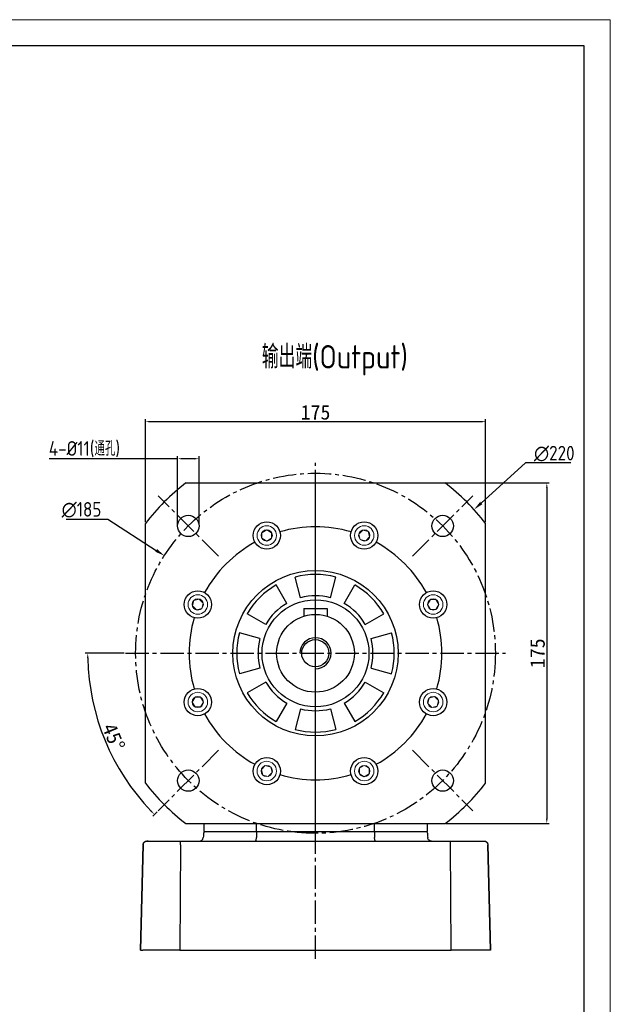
# Model space of a CAD drawing. Header units: millimetres. Extents: x 0 to 1135, y 0 to 802.
# Tile 17 of 17: x 831 to 1135, y 297 to 802. Entities that reach past the tile are written whole.
import ezdxf

# ---------------------------------------------------------------- set-up
doc = ezdxf.new("R2010")
doc.units = ezdxf.units.MM
doc.linetypes.add('点画线', pattern=[18, 12, -2, 2, -2])
for name, color, linetype in [('6文字层', 3, 'Continuous'), ('7中心线层', 7, '点画线'), ('标注线', 7, 'Continuous')]:
    doc.layers.add(name, color=color, linetype=linetype)
for name, color, linetype, lineweight in [('图框_外框线', 7, 'Continuous', 18), ('尺寸线', 7, 'Continuous', 25), ('粗实线', 7, 'Continuous', 40), ('细实线', 211, 'Continuous', 18)]:
    doc.layers.add(name, color=color, linetype=linetype, lineweight=lineweight)
doc.styles.add('工程字', font='gbenor.shx', dxfattribs={"bigfont": 'gbcbig.shx'})
doc.dimstyles.new('ISO-25', dxfattribs={"dimtxt": 2.5, "dimasz": 2.5, "dimexe": 1.25, "dimexo": 0.625, "dimtad": 1, "dimtxsty": 'Standard', "dimcen": 2.5, "dimadec": 0, "dimazin": 0, "dimtfac": 1, "dimtmove": 0, "dimatfit": 3, "dimfxl": 1, "dimarcsym": 0})
doc.dimstyles.new('ISO-25-1', dxfattribs={"dimtxt": 11, "dimasz": 5, "dimexe": 1.25, "dimexo": 1, "dimgap": 2, "dimtad": 1, "dimtoh": 1, "dimtxsty": '工程字', "dimcen": 2, "dimadec": 0, "dimazin": 0, "dimtfac": 1, "dimtmove": 0, "dimatfit": 3, "dimfxl": 1, "dimarcsym": 0})

# ---------------------------------------------------------------- blocks, each defined once
blk = doc.blocks.new('M6-2')
at = {"layer": '细实线'}
for points in [[(0, -2.88), (-2.5, -1.44), (-2.5, 1.44), (0, 2.89)], [(0, -2.88), (2.5, -1.44), (2.5, 1.44), (0, 2.89)]]:
    blk.add_lwpolyline(points, dxfattribs=at)
for radius in [5, 2.88]:
    blk.add_circle((0, 0), radius, dxfattribs=at)
blk = doc.blocks.new('*D104')
at = {"layer": '6文字层', "color": 0, "lineweight": -2}
for p, q in [((895.61, 544.19), (895.61, 597.14)), ((1070.61, 544.19), (1070.61, 597.14)), ((898.11, 595.89), (1068.11, 595.89))]:
    blk.add_line(p, q, dxfattribs=at)
at = {"layer": '6文字层', "color": 0}
for points in [[(898.11, 596.31), (898.11, 595.48), (895.61, 595.89)], [(1068.11, 595.48), (1068.11, 596.31), (1070.61, 595.89)]]:
    blk.add_solid(points, dxfattribs=at)
at = {"layer": 'Defpoints', "color": 0}
for p in [(1070.61, 595.89), (895.61, 543.56), (1070.61, 543.56)]:
    blk.add_point(p, dxfattribs=at)
at = {"layer": '6文字层', "color": 0, "insert": (983.11, 600.64), "char_height": 7.5, "attachment_point": 5}
blk.add_mtext('175', dxfattribs=at)
blk = doc.blocks.new('*D105')
at = {"layer": '6文字层', "color": 0, "lineweight": -2}
for p, q in [((1050.39, 564.4), (1103.31, 564.4)), ((1102.06, 561.9), (1102.06, 391.9)), ((1050.39, 389.4), (1103.31, 389.4))]:
    blk.add_line(p, q, dxfattribs=at)
at = {"layer": '6文字层', "color": 0}
for points in [[(1102.48, 561.9), (1101.65, 561.9), (1102.06, 564.4)], [(1101.65, 391.9), (1102.48, 391.9), (1102.06, 389.4)]]:
    blk.add_solid(points, dxfattribs=at)
at = {"layer": 'Defpoints', "color": 0}
for p in [(1049.77, 564.4), (1049.77, 389.4), (1102.06, 389.4)]:
    blk.add_point(p, dxfattribs=at)
at = {"layer": '6文字层', "color": 0, "insert": (1097.31, 476.9), "char_height": 7.5, "attachment_point": 5, "rotation": 90}
blk.add_mtext('175', dxfattribs=at)
blk = doc.blocks.new('*D106')
at = {"layer": '6文字层', "color": 0, "lineweight": -2}
for p, q in [((1091.12, 574.72), (1068.34, 554.1)), ((1114.35, 574.72), (1091.12, 574.72)), ((981.11, 476.9), (985.11, 476.9)), ((983.11, 474.9), (983.11, 478.9))]:
    blk.add_line(p, q, dxfattribs=at)
at = {"layer": '6文字层', "color": 0}
blk.add_solid([(1067.79, 554.71), (1068.9, 553.48), (1064.64, 550.74)], dxfattribs=at)
at = {"layer": 'Defpoints', "color": 0}
for p in [(1064.64, 550.74), (901.57, 403.06)]:
    blk.add_point(p, dxfattribs=at)
at = {"layer": '6文字层', "color": 0, "lineweight": 25, "insert": (1105.91, 579.47), "char_height": 7.5, "attachment_point": 5, "style": '工程字'}
blk.add_mtext('∅220', dxfattribs=at)
blk = doc.blocks.new('*D107')
at = {"layer": '6文字层', "color": 0, "lineweight": -2}
for p, q in [((854.97, 545.84), (876.24, 545.84)), ((876.24, 545.84), (901.18, 529.76)), ((981.11, 476.9), (985.11, 476.9)), ((983.11, 474.9), (983.11, 478.9))]:
    blk.add_line(p, q, dxfattribs=at)
at = {"layer": '6文字层', "color": 0}
blk.add_solid([(900.72, 529.06), (901.63, 530.46), (905.38, 527.05)], dxfattribs=at)
at = {"layer": 'Defpoints', "color": 0}
for p in [(905.38, 527.05), (1060.83, 426.75)]:
    blk.add_point(p, dxfattribs=at)
at = {"layer": '6文字层', "color": 0, "lineweight": 25, "insert": (862.78, 550.59), "char_height": 7.5, "attachment_point": 5, "style": '工程字'}
blk.add_mtext('∅185', dxfattribs=at)
blk = doc.blocks.new('*D116')
at = {"layer": '6文字层', "color": 0, "lineweight": -2}
for p, q in [((912.2, 576.86), (846.09, 576.86)), ((912.2, 542.93), (912.2, 578.11)), ((920.7, 576.86), (914.7, 576.86)), ((923.2, 542.93), (923.2, 578.11))]:
    blk.add_line(p, q, dxfattribs=at)
at = {"layer": '6文字层', "color": 0}
for points in [[(914.7, 577.27), (914.7, 576.44), (912.2, 576.86)], [(920.7, 576.44), (920.7, 577.27), (923.2, 576.86)]]:
    blk.add_solid(points, dxfattribs=at)
at = {"layer": 'Defpoints', "color": 0}
for p in [(912.2, 576.86), (912.2, 542.31), (923.2, 542.31)]:
    blk.add_point(p, dxfattribs=at)
at = {"layer": '6文字层', "color": 0, "insert": (864.28, 581.76), "char_height": 7.5, "attachment_point": 5, "style": '工程字'}
blk.add_mtext('4-%%c11(通孔)', dxfattribs=at)
blk = doc.blocks.new('*D117')
at = {"layer": '6文字层', "color": 0, "lineweight": -2}
for p, q in [((884.72, 476.9), (864.72, 476.9)), ((901.7, 395.5), (899.39, 393.19))]:
    blk.add_line(p, q, dxfattribs=at)
blk.add_arc((983.11, 476.9), 117.14, 181.2229, 223.7771, dxfattribs=at)
at = {"layer": '6文字层', "color": 0}
for points in [[(866.41, 474.41), (865.58, 474.4), (865.97, 476.9)], [(898.23, 395.57), (898.83, 396.15), (900.28, 394.07)]]:
    blk.add_solid(points, dxfattribs=at)
at = {"layer": 'Defpoints', "color": 0}
for p in [(885.35, 476.9), (1080.86, 476.9), (869.96, 446.58), (933.25, 427.05), (902.14, 395.94)]:
    blk.add_point(p, dxfattribs=at)
at = {"layer": '6文字层', "color": 0, "insert": (879.27, 433.89), "char_height": 7.5, "attachment_point": 5, "rotation": 292.5}
blk.add_mtext('45%%d', dxfattribs=at)

msp = doc.modelspace()

# ---------------------------------------------------------------- linework, layer by layer
for p, q in [((913.7585, 378.4496), (913.7585, 380.4008)), ((1052.4528, 378.4496), (1052.4528, 380.4008)), ((913.7585, 378.4496), (913.2839, 324.4008)), ((1052.9274, 324.4008), (1052.4528, 378.4496))]:
    msp.add_line(p, q)
at = {"layer": '7中心线层'}
for p, q in [((983.1057, 379.1425), (983.1057, 574.659)), ((983.1057, 388.5938), (983.1057, 562.0119)), ((933.2546, 526.7518), (902.1419, 557.8645)), ((1032.9567, 526.7518), (1064.0694, 557.8645)), ((983.1057, 319.866), (983.1057, 556.1223)), ((885.3474, 476.9008), (1080.8639, 476.9008)), ((933.2546, 427.0497), (902.1419, 395.937)), ((1032.9567, 427.0497), (1064.0694, 395.937))]:
    msp.add_line(p, q, dxfattribs=at)
msp.add_circle((983.1057, 476.9008), 92.5, dxfattribs=at)
at = {"layer": '图框_外框线', "color": 3}
msp.add_lwpolyline([(0, 0), (1134.7245, 0), (1134.7245, 802.4123), (0, 802.4123)], close=True, dxfattribs=at)
at = {"layer": '图框_外框线', "color": 3, "lineweight": 25}
msp.add_lwpolyline([(67.5431, 13.5086), (1121.2159, 13.5086), (1121.2159, 788.9037), (67.5431, 788.9037)], close=True, dxfattribs=at)
at = {"layer": '标注线'}
for p, q in [((975.4567, 505.4471), (972.6181, 516.0409)), ((990.7546, 505.4471), (993.5932, 516.0409)), ((968.329, 502.4947), (962.8452, 511.9928)), ((997.8823, 502.4947), (1003.3661, 511.9928)), ((957.5117, 491.6774), (948.0136, 497.1612)), ((1008.6996, 491.6774), (1018.1977, 497.1612)), ((954.5593, 484.5497), (943.9655, 487.3883)), ((1011.652, 484.5497), (1022.2458, 487.3883)), ((954.5593, 469.2518), (943.9655, 466.4132)), ((1011.652, 469.2518), (1022.2458, 466.4132)), ((957.5117, 462.1241), (948.0136, 456.6403)), ((1008.6996, 462.1241), (1018.1977, 456.6403)), ((968.329, 451.3068), (962.8452, 441.8087)), ((997.8823, 451.3068), (1003.3661, 441.8087)), ((975.4567, 448.3544), (972.6181, 437.7606)), ((990.7546, 448.3544), (993.5932, 437.7606))]:
    msp.add_line(p, q, dxfattribs=at)
at = {"layer": '标注线', "color": 0}
for p, q in [((952.7948, 385.4008), (952.7948, 389.508)), ((1013.4165, 385.4008), (1013.4165, 389.508))]:
    msp.add_line(p, q, dxfattribs=at)
at = {"layer": '标注线'}
for radius, start, end in [(40.5208, 75, 105), (40.5208, 120, 150), (40.5208, 30, 60), (29.5533, 75, 105), (29.5533, 120, 150), (29.5533, 30, 60), (40.5208, 165, 195), (40.5208, 345, 15), (29.5533, 165, 195), (29.5533, 345, 15), (29.5533, 210, 240), (29.5533, 300, 330), (40.5208, 210, 240), (40.5208, 300, 330), (29.5533, 255, 285), (40.5208, 255, 285)]:
    msp.add_arc((983.1057, 476.9008), radius, start, end, dxfattribs=at)
at = {"layer": '标注线', "color": 0}
msp.add_arc((983.1057, 476.9008), 8, 270, 180, dxfattribs=at)
at = {"layer": '粗实线', "lineweight": 30}
for p, q in [((916.4442, 564.4008), (1049.7671, 564.4008)), ((895.6057, 410.2393), (895.6057, 543.5622)), ((1070.6057, 410.2393), (1070.6057, 543.5622)), ((977.1057, 499.9008), (989.1057, 499.9008)), ((977.1057, 499.9008), (977.1057, 495.9795)), ((989.1057, 499.9008), (989.1057, 495.9795)), ((916.4442, 389.4008), (1049.7671, 389.4008)), ((925.6054, 389.4008), (925.6057, 385.4008)), ((925.6057, 385.4008), (952.7948, 385.4008)), ((952.7948, 385.4008), (1013.4165, 385.4008)), ((1013.4165, 385.4008), (1040.6057, 385.4008)), ((1040.6034, 389.4008), (1040.6034, 385.4008)), ((1040.6057, 384.9008), (1040.6057, 384.9008)), ((896.426, 380.4008), (896.426, 380.4008)), ((897.1159, 380.4008), (911.8448, 380.4008)), ((913.7585, 380.4008), (1052.4528, 380.4008)), ((1040.8396, 382.2264), (1040.8396, 382.2264)), ((1054.3665, 380.4008), (1069.0954, 380.4008)), ((1069.7853, 380.4008), (1069.7853, 380.4008)), ((893.1056, 324.4008), (894.4266, 378.4496)), ((894.4266, 378.4496), (893.1057, 324.4008)), ((894.4266, 378.4496), (894.4266, 378.4496)), ((1071.7847, 378.4496), (1071.7847, 378.4496)), ((1073.1057, 324.4008), (1071.7847, 378.4496)), ((1071.7847, 378.4496), (1073.1056, 324.4008)), ((893.1057, 324.4008), (893.1056, 324.4008)), ((913.2839, 324.4008), (1052.9274, 324.4008)), ((1071.9696, 324.4008), (1056.1001, 324.4008)), ((1073.1056, 324.4008), (1073.1057, 324.4008))]:
    msp.add_line(p, q, dxfattribs=at)
for centre, radius in [((917.6983, 542.3081), 5.5), ((1048.513, 542.3081), 5.5), ((958.0399, 537.4149), 7), ((1008.1714, 537.4149), 7), ((983.1057, 476.9008), 42.5), ((922.5915, 501.9665), 7), ((1043.6198, 501.9665), 7), ((983.1057, 476.9008), 27.5), ((983.1057, 476.9008), 20), ((983.1057, 476.9008), 20), ((983.1057, 476.9008), 20), ((983.1057, 476.9008), 20), ((983.1057, 476.9008), 20), ((983.0157, 476.9008), 7), ((922.5915, 451.835), 7), ((1043.6198, 451.835), 7), ((958.0399, 416.3867), 7), ((1008.1714, 416.3867), 7), ((917.6983, 411.4934), 5.5), ((1048.513, 411.4934), 5.5)]:
    msp.add_circle(centre, radius, dxfattribs=at)
for radius, start, end in [(110, 127.30179, 142.69821), (110, 37.30179, 52.69821), (65, 73.633947, 106.366053), (65, 118.633947, 151.366053), (65, 28.633947, 61.366053), (65, 163.633947, 196.366053), (65, 343.633947, 16.366053), (65, 208.633947, 241.366053), (65, 298.633947, 331.366053), (110, 217.30179, 232.69821), (65, 253.633947, 286.366053), (110, 307.30179, 322.69821)]:
    msp.add_arc((983.1057, 476.9008), radius, start, end, dxfattribs=at)
at = {"layer": '粗实线', "lineweight": 30, "extrusion": (0, 0, -1)}
for centre, start, end in [((-896.426, 378.4008), 1.4, 90), ((-896.426, 378.4008), 12.23135, 90), ((-1069.7853, 378.4008), 90, 178.6), ((-1069.7853, 378.4008), 90, 167.76865), ((-896.426, 378.4008), 1.4, 12.231337), ((-1069.7853, 378.4008), 167.768663, 178.6)]:
    msp.add_arc(centre, 2, start, end, dxfattribs=at)
at = {"layer": '粗实线', "lineweight": 30}
for points in [[(925.6057, 384.9008), (925.5277, 384.0093), (925.4497, 383.1179), (925.3717, 382.2264)], [(926.1057, 385.4008), (925.939, 385.2341), (925.7723, 385.0674), (925.6057, 384.9008)], [(952.7948, 384.9008), (952.7755, 384.0093), (952.7562, 383.1179), (952.7369, 382.2264)], [(952.9187, 385.4008), (952.8773, 385.2341), (952.836, 385.0674), (952.7948, 384.9008)], [(1013.2926, 385.4008), (1013.334, 385.2341), (1013.3753, 385.0674), (1013.4165, 384.9008)], [(1013.4165, 384.9008), (1013.4358, 384.0093), (1013.4551, 383.1179), (1013.4744, 382.2264)], [(1040.1057, 385.4008), (1040.2723, 385.2341), (1040.439, 385.0674), (1040.6057, 384.9008)], [(1040.1057, 385.4008), (1040.2723, 385.2341), (1040.439, 385.0674), (1040.6057, 384.9008)], [(1040.6057, 384.9008), (1040.6836, 384.0093), (1040.7616, 383.1179), (1040.8396, 382.2264)], [(1040.6057, 384.9008), (1040.6836, 384.0093), (1040.7616, 383.1179), (1040.8396, 382.2264)], [(893.1034, 324.4008), (893.108, 324.4008), (893.51, 324.4008), (894.2417, 324.4008)], [(913.2839, 324.4008), (912.1313, 324.4008), (911.0019, 324.4008), (894.2417, 324.4008)], [(1056.1001, 324.4008), (1055.2094, 324.4008), (1054.08, 324.4008), (1052.9274, 324.4008)], [(1073.108, 324.4008), (1073.1033, 324.4008), (1072.7013, 324.4008), (1071.9696, 324.4008)]]:
    msp.add_open_spline(points, degree=3, dxfattribs=at)
for points, knots in [([(895.1185, 379.913), (894.9877, 379.799), (894.7391, 379.5175), (894.5025, 379.0091), (894.4479, 378.6383), (894.4457, 378.451)], [0, 0, 0, 0, 0.31393528, 0.66863565, 1, 1, 1, 1]), ([(896.4283, 380.4008), (896.4214, 380.4008), (896.4871, 380.4008), (896.6329, 380.4008), (896.682, 380.4008), (896.7486, 380.4008), (896.7842, 380.4008), (896.8025, 380.4008), (896.8095, 380.4008), (896.8141, 380.4008), (896.8187, 380.4008), (896.8233, 380.4008), (896.8287, 380.4008), (896.8534, 380.4008), (896.9464, 380.4008), (897.0148, 380.4008), (897.1159, 380.4008)], [0, 0, 0, 0, 0.5, 0.5, 0.625, 0.6875, 0.71875, 0.734375, 0.7421875, 0.74609375, 0.74609375, 0.75, 0.75, 0.875, 0.875, 1, 1, 1, 1]), ([(897.1159, 380.4008), (896.8942, 380.4008), (896.7216, 380.4008), (896.5742, 380.4008), (896.5354, 380.4008), (896.5, 380.4008), (896.4915, 380.4008), (896.4869, 380.4008), (896.4823, 380.4008), (896.4777, 380.4008), (896.4731, 380.4008), (896.4685, 380.4008), (896.4639, 380.4008), (896.4593, 380.4008), (896.438, 380.4008), (896.426, 380.4008)], [0, 0, 0, 0, 0.5, 0.5, 0.625, 0.6875, 0.71875, 0.734375, 0.7421875, 0.74609375, 0.74609375, 0.75, 0.75, 0.875, 1, 1, 1, 1]), ([(911.8448, 380.4008), (912.1123, 380.4008), (912.4163, 380.4008), (912.8226, 380.4008), (912.9465, 380.4008), (913.0937, 380.4008), (913.1678, 380.4008), (913.205, 380.4008), (913.2236, 380.4008), (913.2316, 380.4008), (913.237, 380.4008), (913.2418, 380.4008), (913.2571, 380.4008), (913.307, 380.4008), (913.4784, 380.4008), (913.6002, 380.4008), (913.7585, 380.4008)], [0, 0, 0, 0, 0.5, 0.5, 0.625, 0.6875, 0.71875, 0.734375, 0.7421875, 0.74609375, 0.74609375, 0.75, 0.75, 0.875, 0.875, 1, 1, 1, 1]), ([(923.3788, 380.4008), (923.3834, 380.4008), (923.388, 380.4008), (923.621, 380.4023), (923.8528, 380.4441), (924.2839, 380.6023), (924.4893, 380.721), (924.8414, 381.0171), (924.9937, 381.1979), (925.2219, 381.5913), (925.3029, 381.8085), (925.3569, 382.0951), (925.3659, 382.1606), (925.3717, 382.2264)], [0, 0, 0, 0, 0.00440211, 0.00440211, 0.24002347, 0.24002347, 0.47583824, 0.47583824, 0.70843138, 0.70843138, 0.93440485, 0.93440485, 1, 1, 1, 1]), ([(952.2435, 380.4008), (952.2481, 380.4008), (952.2527, 380.4008), (952.2573, 380.4009), (952.3076, 380.4023), (952.364, 380.4441), (952.4694, 380.6023), (952.5198, 380.721), (952.6062, 381.0171), (952.6437, 381.1979), (952.6999, 381.5913), (952.7199, 381.8085), (952.7333, 382.0951), (952.7355, 382.1606), (952.7369, 382.2264)], [0, 0, 0, 0, 0.00440211, 0.00440211, 0.00440211, 0.24002347, 0.24002347, 0.47583824, 0.47583824, 0.70843138, 0.70843138, 0.93440485, 0.93440485, 1, 1, 1, 1]), ([(1013.9678, 380.4008), (1013.9632, 380.4008), (1013.9586, 380.4008), (1013.954, 380.4009), (1013.9038, 380.4023), (1013.8473, 380.4441), (1013.7419, 380.6023), (1013.6915, 380.721), (1013.6051, 381.0171), (1013.5676, 381.1979), (1013.5114, 381.5913), (1013.4914, 381.8085), (1013.478, 382.0951), (1013.4758, 382.1606), (1013.4744, 382.2264)], [0, 0, 0, 0, 0.00440211, 0.00440211, 0.00440211, 0.24002347, 0.24002347, 0.47583824, 0.47583824, 0.70843138, 0.70843138, 0.93440485, 0.93440485, 1, 1, 1, 1]), ([(1042.8325, 380.4008), (1042.8279, 380.4008), (1042.8233, 380.4008), (1042.5903, 380.4023), (1042.3586, 380.4441), (1041.9274, 380.6023), (1041.722, 380.721), (1041.3699, 381.0171), (1041.2176, 381.1979), (1040.9894, 381.5913), (1040.9084, 381.8085), (1040.8544, 382.0951), (1040.8454, 382.1606), (1040.8396, 382.2264)], [0, 0, 0, 0, 0.00440211, 0.00440211, 0.24002347, 0.24002347, 0.47583824, 0.47583824, 0.70843138, 0.70843138, 0.93440485, 0.93440485, 1, 1, 1, 1]), ([(1042.8325, 380.4008), (1042.8279, 380.4008), (1042.8233, 380.4008), (1042.5903, 380.4023), (1042.3586, 380.4441), (1041.9274, 380.6023), (1041.722, 380.721), (1041.3699, 381.0171), (1041.2176, 381.1979), (1040.9894, 381.5913), (1040.9084, 381.8085), (1040.8544, 382.0951), (1040.8454, 382.1606), (1040.8396, 382.2264)], [0, 0, 0, 0, 0.00440211, 0.00440211, 0.24002347, 0.24002347, 0.47583824, 0.47583824, 0.70843138, 0.70843138, 0.93440485, 0.93440485, 1, 1, 1, 1]), ([(1052.4528, 380.4008), (1052.8002, 380.4008), (1053.1444, 380.4008), (1053.5513, 380.4008), (1053.6714, 380.4008), (1053.8074, 380.4008), (1053.8742, 380.4008), (1053.9073, 380.4008), (1053.9238, 380.4008), (1053.9309, 380.4008), (1053.9355, 380.4008), (1053.9401, 380.4008), (1053.9533, 380.4008), (1053.9976, 380.4008), (1054.1431, 380.4008), (1054.2446, 380.4008), (1054.3665, 380.4008)], [0, 0, 0, 0, 0.5, 0.5, 0.625, 0.6875, 0.71875, 0.734375, 0.7421875, 0.74609375, 0.74609375, 0.75, 0.75, 0.875, 0.875, 1, 1, 1, 1]), ([(1069.0954, 380.4008), (1069.3171, 380.4008), (1069.4897, 380.4008), (1069.6371, 380.4008), (1069.6759, 380.4008), (1069.7113, 380.4008), (1069.7198, 380.4008), (1069.7244, 380.4008), (1069.729, 380.4008), (1069.7336, 380.4008), (1069.7382, 380.4008), (1069.7428, 380.4008), (1069.7474, 380.4008), (1069.752, 380.4008), (1069.7733, 380.4008), (1069.7853, 380.4008)], [0, 0, 0, 0, 0.5, 0.5, 0.625, 0.6875, 0.71875, 0.734375, 0.7421875, 0.74609375, 0.74609375, 0.75, 0.75, 0.875, 1, 1, 1, 1]), ([(1071.0928, 379.913), (1071.2236, 379.799), (1071.4722, 379.5175), (1071.7088, 379.0091), (1071.7634, 378.6383), (1071.7656, 378.451)], [0, 0, 0, 0, 0.31393528, 0.66863565, 1, 1, 1, 1])]:
    msp.add_open_spline(points, degree=3, knots=knots, dxfattribs=at)

# ---------------------------------------------------------------- block references
at = {"layer": '标注线'}
msp.add_blockref('M6-2', (958.0399, 537.4148), dxfattribs=at)
for p, rotation in [((1008.1714, 537.4149), 315), ((922.5916, 501.9665), 45), ((1043.6197, 501.9666), 270), ((922.5916, 451.835), 90), ((1043.6197, 451.835), 225), ((958.0399, 416.3867), 135), ((1008.1714, 416.3867), 180)]:
    msp.add_blockref('M6-2', p, dxfattribs=dict(at, rotation=rotation))

# ---------------------------------------------------------------- texts
at = {"layer": '尺寸线', "color": 0, "linetype": 'ByBlock', "insert": (955.4766, 635.2277), "char_height": 12, "width": 95.737896, "attachment_point": 1, "style": '工程字'}
msp.add_mtext('输出端(Output)', dxfattribs=at)

# ---------------------------------------------------------------- dimensions: what is measured, and where the dimension line sits
at = {"layer": '6文字层'}
dim = msp.add_linear_dim(base=(1070.6057, 595.8919), p1=(895.6057, 543.5622), p2=(1070.6057, 543.5622), dimstyle='ISO-25', override={"dimtxt": 7.5, "dimgap": 1}, dxfattribs=at)
dim.commit()
dim.dimension.update_dxf_attribs({"geometry": '*D104', "text_midpoint": (983.1057, 600.6419)})
dim = msp.add_linear_dim(base=(912.1983, 576.8577), p1=(923.1983, 542.3081), p2=(912.1983, 542.3081), text='4-%%c<>(通孔)', dimstyle='ISO-25', override={"dimtxt": 7.5, "dimgap": 1, "dimtxsty": '工程字'}, dxfattribs=at)
dim.commit()
dim.dimension.update_dxf_attribs({"geometry": '*D116', "text_midpoint": (864.2789, 576.8577), "dimtype": 160})
at = {"layer": '6文字层', "lineweight": 25}
for p1, p2, picture, middle in [((901.5726, 403.0607), (1064.6387, 550.7408), '*D106', (1105.9081, 574.7224)), ((1060.8333, 426.7543), (905.378, 527.0472), '*D107', (862.7843, 545.8441))]:
    dim = msp.add_diameter_dim_2p(p1=p1, p2=p2, dimstyle='ISO-25-1', override={"dimtxt": 7.5, "dimgap": 1, "dimtxsty": '工程字', "dimse1": 1, "dimsd1": 1, "dimtofl": 0, "dimatfit": 0}, dxfattribs=at)
    dim.commit()
    dim.dimension.update_dxf_attribs({"geometry": picture, "text_midpoint": middle, "dimtype": 163})
at = {"layer": '6文字层'}
dim = msp.add_linear_dim(base=(1102.0634, 389.4008), p1=(1049.7671, 564.4008), p2=(1049.7671, 389.4008), angle=90, dimstyle='ISO-25', override={"dimtxt": 7.5, "dimgap": 1}, dxfattribs=at)
dim.commit()
dim.dimension.update_dxf_attribs({"geometry": '*D105', "text_midpoint": (1097.3134, 476.9008)})
dim = msp.add_angular_dim_2l(base=(869.96, 446.5835), line1=((933.2546, 427.0497), (902.1419, 395.937)), line2=((885.3474, 476.9008), (1080.8639, 476.9008)), dimstyle='ISO-25', override={"dimtxt": 7.5, "dimgap": 1}, dxfattribs=at)
dim.commit()
dim.dimension.update_dxf_attribs({"geometry": '*D117', "text_midpoint": (879.2736, 433.8921)})

doc.saveas('drawing.dxf')
